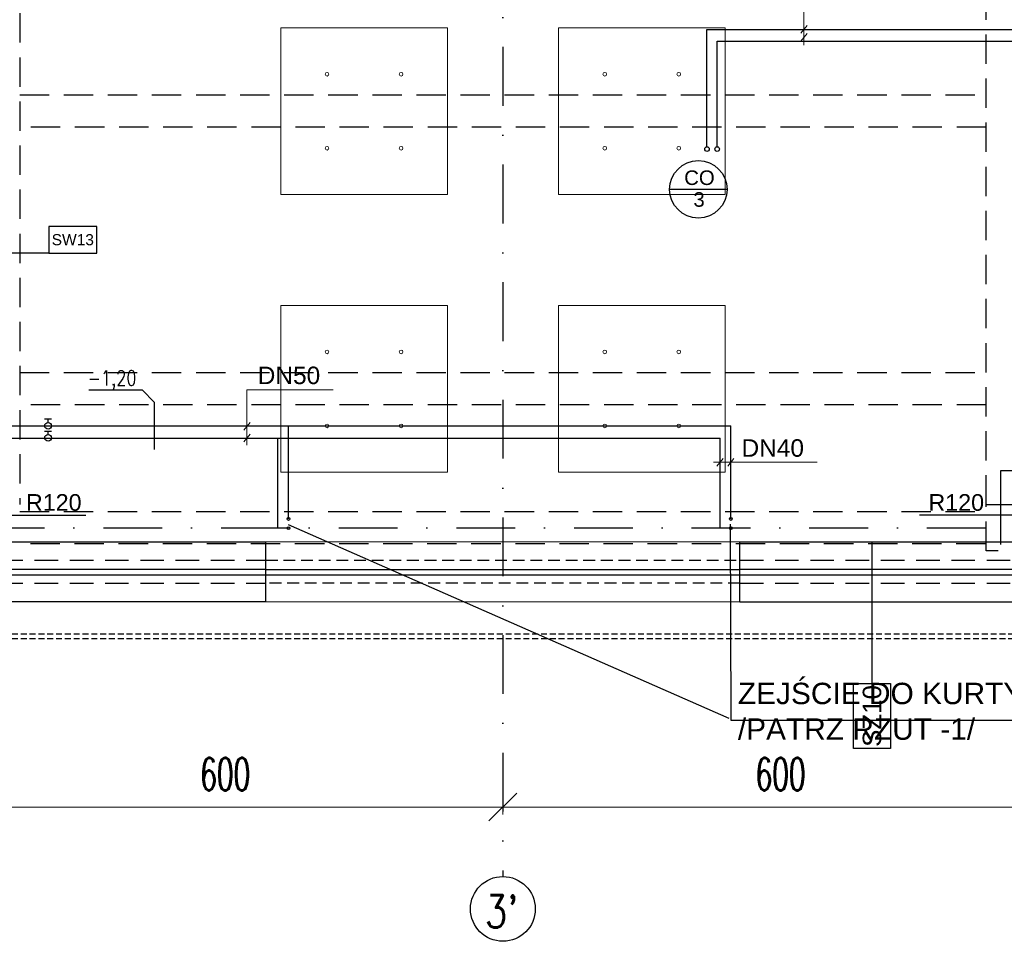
# Model space of a CAD drawing. Header units: centimetres. Extents: x -10729 to 23827, y -4437 to 19798.
# Tile 28 of 95: x 9938 to 11002, y 4553 to 5549. Entities that reach past the tile are written whole.
import ezdxf

# ---------------------------------------------------------------- set-up
doc = ezdxf.new("R2010")
doc.units = ezdxf.units.CM
doc.header["$PDMODE"] = 35
doc.header["$PDSIZE"] = 0.1
for name, pattern in [('Kondygnacja  -0_5$0$HIDDEN', [9.525, 6.35, -3.175]), ('Kondygnacja  -0_5$0$HIDDEN2', [4.7625, 3.175, -1.5875]), ('Osie rzutów$0$DASHDOT2', [12.7, 6.35, -3.175, 0, -3.175]), ('SU Lampy kwadratowe  -1$0$HIDDENX2', [19.05, 12.7, -6.35])]:
    doc.linetypes.add(name, pattern=pattern)
doc.layers.get('0').update_dxf_attribs({"color": 8})
doc.layers.get('DEFPOINTS').update_dxf_attribs({"color": 8})
for name, color, linetype in [('bgde_dodatki powykonawcze', 7, 'Continuous'), ('bgde_w_opis', 2, 'Continuous'), ('KJP_CO_g_powrót', 1, '05_centralne_ogrz_pow'), ('KJP_CO_g_zasilanie', 1, '05_centralne_ogrz_zas'), ('KJP_CO_OPIS', 7, 'Continuous'), ('KJP_CTWL_centrale went opis', 7, 'Continuous'), ('KJP_KURTYNY POWRÓT', 250, '05_kurtyna_pow'), ('KJP_KURTYNY ZASILANIE', 250, '05_kurtyna_zas'), ('Kondygnacja  -0_5$0$ARCH_ELEMENTY_POWYŻEJ RZUTU', 8, 'Kondygnacja  -0_5$0$HIDDEN2'), ('Kondygnacja  -0_5$0$ARCH_INFO_ODPORNOŚĆ OGNIOWA', 8, 'Continuous'), ('Kondygnacja  -0_5$0$ARCH_INFO_OPISY_PRZEGRODY', 8, 'Continuous'), ('Kondygnacja  -0_5$0$ARCH_INFO_OPISY_PRZEGRODY_IST', 8, 'Continuous'), ('Kondygnacja  -0_5$0$ARCH_KONSTR_POWYŻEJ RZUTU', 8, 'Kondygnacja  -0_5$0$HIDDEN'), ('Kondygnacja  -0_5$0$ARCH_KONSTR_POWYŻEJ RZUTU_IST', 8, 'Kondygnacja  -0_5$0$HIDDEN2'), ('Kondygnacja  -0_5$0$ARCH_NIEWIDOK_IST', 8, 'Kondygnacja  -0_5$0$HIDDEN'), ('Kondygnacja  -0_5$0$ARCH_OKŁADZINA', 8, 'Continuous'), ('Kondygnacja  -0_5$0$ARCH_SZKŁO', 8, 'Continuous'), ('Kondygnacja  -0_5$0$ARCH_WIDOK_IST', 8, 'Continuous'), ('Kondygnacja  -0_5$0$ARCH_ŚLUSARKA_OKNA_IST', 8, 'Continuous'), ('Osie rzutów$0$ARCH_INFO_OSIE_IST', 8, 'Osie rzutów$0$DASHDOT2'), ('Osie rzutów$0$ARCH_INFO_OSIE_OPISY_IST', 8, 'Continuous')]:
    doc.layers.add(name, color=color, linetype=linetype)
for name, color, linetype, lineweight in [('bgde_rzędne wl ct', 7, 'Continuous', 25), ('Kondygnacja  -0_5$0$ARCH_WIDOK', 8, 'Continuous', 13), ('Osie rzutów$0$ARCH_INFO_WYMIARY', 8, 'Continuous', 9), ('SU Lampy kwadratowe  -05$0$ARCH_SUFITY_PODWIESZANE', 8, 'Continuous', 9), ('SU Lampy kwadratowe  -1$0$ARCH_SUFITY_PODWIESZANE', 8, 'SU Lampy kwadratowe  -1$0$HIDDENX2', 9)]:
    doc.layers.add(name, color=color, linetype=linetype, lineweight=lineweight)
doc.styles.add('Arial', font='arial.ttf')
doc.styles.add('Kondygnacja  -0_5$0$Arial', font='arial.ttf')
doc.styles.add('Kondygnacja  -0_5$0$Standard', font='txt')
doc.styles.add('Osie rzutów$0$ROMANS-250-CM', font='romans.shx', dxfattribs={"width": 0.8, "height": 50})
doc.styles.add('Osie rzutów$0$wymiary_cuprum', font='Romans.shx', dxfattribs={"width": 0.6})
doc.styles.add('st rom', font='Romans.shx', dxfattribs={"width": 0.8})
doc.linetypes.add('05_centralne_ogrz_pow', pattern='A,50,-15,["COp",Standard,S=10,R=0,X=-10,Y=-7.5],-35', length=100)
doc.linetypes.add('05_centralne_ogrz_zas', pattern='A,50,-15,["COz",Standard,S=10,R=0,X=-10,Y=-7.5],-35', length=100)
doc.linetypes.add('05_kurtyna_pow', pattern='A,50,-15,["KPp",Standard,S=10,R=0,X=-10,Y=-7.5],-35', length=100)
doc.linetypes.add('05_kurtyna_zas', pattern='A,50,-15,["KPz",Standard,S=10,R=0,X=-10,Y=-7.5],-35', length=100)
doc.dimstyles.new('Kondygnacja  -0_5$0$ISO-25', dxfattribs={"dimtxt": 2.5, "dimasz": 2.5, "dimexe": 1.25, "dimexo": 0.625, "dimtad": 1, "dimtxsty": 'Kondygnacja  -0_5$0$Standard', "dimcen": 2.5, "dimadec": 0, "dimazin": 0, "dimtfac": 1, "dimtmove": 0, "dimatfit": 3, "dimfxl": 1, "dimarcsym": 0})
doc.dimstyles.new('Osie rzutów$0$ARCH_ CT', dxfattribs={"dimtxt": 20, "dimasz": 20, "dimexe": 12, "dimexo": 20, "dimgap": 5, "dimtad": 1, "dimdec": 1, "dimrnd": 0.5, "dimzin": 9, "dimdsep": 46, "dimtxsty": 'Osie rzutów$0$wymiary_cuprum', "dimblk": 'Osie rzutów$0$_Oblique', "dimcen": 8, "dimdle": 12, "dimclrd": 256, "dimclre": 256, "dimclrt": 55, "dimadec": 1, "dimazin": 0, "dimtfac": 1, "dimtdec": 1, "dimtmove": 1, "dimatfit": 2, "dimldrblk": 'Osie rzutów$0$_Dot', "dimfxl": 50, "dimtolj": 1, "dimtzin": 0, "dimlwd": -1, "dimlwe": -1, "dimarcsym": 0})

# ---------------------------------------------------------------- blocks, each defined once
blk = doc.blocks.new('Osie rzutów$0$_Oblique')
at = {"color": 0, "linetype": 'ByBlock', "lineweight": -2}
blk.add_line((-0.5, -0.5), (0.5, 0.5), dxfattribs=at)
blk = doc.blocks.new('*D82')
at = {"layer": 'DEFPOINTS', "color": 0}
for p in [(10460, 4732.2), (11060, 4732.2), (11060, 4698.3)]:
    blk.add_point(p, dxfattribs=at)
at = {"layer": 'Osie rzutów$0$ARCH_INFO_WYMIARY'}
for p, q in [((10460, 4717.2), (10460, 4690.3)), ((11060, 4717.2), (11060, 4690.3)), ((10452, 4698.3), (11068, 4698.3))]:
    blk.add_line(p, q, dxfattribs=at)
at = {"layer": 'Osie rzutów$0$ARCH_INFO_WYMIARY', "xscale": 30, "yscale": 30, "zscale": 30, "rotation": 180}
blk.add_blockref('Osie rzutów$0$_Oblique', (10460, 4698.3), dxfattribs=at)
at = {"layer": 'Osie rzutów$0$ARCH_INFO_WYMIARY', "xscale": 30, "yscale": 30, "zscale": 30}
blk.add_blockref('Osie rzutów$0$_Oblique', (11060, 4698.3), dxfattribs=at)
at = {"layer": 'Osie rzutów$0$ARCH_INFO_WYMIARY', "color": 55, "insert": (10760, 4733.8), "char_height": 35, "attachment_point": 5, "style": 'Osie rzutów$0$wymiary_cuprum'}
blk.add_mtext('\\A1;600', dxfattribs=at)
blk = doc.blocks.new('Osie rzutów$0$_Dot')
at = {"color": 0, "linetype": 'ByBlock', "lineweight": -2}
blk.add_line((-0.5, 0), (-1, 0), dxfattribs=at)
at = {"color": 0, "linetype": 'ByBlock', "const_width": 0.5}
blk.add_lwpolyline([(-0.25, 0, 1), (0.25, 0, 1)], format="xyb", close=True, dxfattribs=at)
blk = doc.blocks.new('*D83')
at = {"layer": 'DEFPOINTS', "color": 0}
for p in [(9860, 4732.2), (10460, 4732.2), (10460, 4698.3)]:
    blk.add_point(p, dxfattribs=at)
at = {"layer": 'Osie rzutów$0$ARCH_INFO_WYMIARY'}
for p, q in [((9860, 4717.2), (9860, 4690.3)), ((10460, 4717.2), (10460, 4690.3)), ((9852, 4698.3), (10468, 4698.3))]:
    blk.add_line(p, q, dxfattribs=at)
at = {"layer": 'Osie rzutów$0$ARCH_INFO_WYMIARY', "xscale": 30, "yscale": 30, "zscale": 30, "rotation": 180}
blk.add_blockref('Osie rzutów$0$_Oblique', (9860, 4698.3), dxfattribs=at)
at = {"layer": 'Osie rzutów$0$ARCH_INFO_WYMIARY', "xscale": 30, "yscale": 30, "zscale": 30}
blk.add_blockref('Osie rzutów$0$_Oblique', (10460, 4698.3), dxfattribs=at)
at = {"layer": 'Osie rzutów$0$ARCH_INFO_WYMIARY', "color": 55, "insert": (10160, 4733.8), "char_height": 35, "attachment_point": 5, "style": 'Osie rzutów$0$wymiary_cuprum'}
blk.add_mtext('\\A1;600', dxfattribs=at)
blk = doc.blocks.new('SU Lampy kwadratowe  -05')
at = {"layer": 'SU Lampy kwadratowe  -05$0$ARCH_SUFITY_PODWIESZANE'}
for points in [[(10220, 5540), (10400, 5540), (10400, 5360), (10220, 5360)], [(10520, 5540), (10700, 5540), (10700, 5360), (10520, 5360)], [(10220, 5240), (10400, 5240), (10400, 5060), (10220, 5060)], [(10520, 5240), (10700, 5240), (10700, 5060), (10520, 5060)]]:
    blk.add_lwpolyline(points, close=True, dxfattribs=at)
for centre in [(10270, 5490), (10350, 5490), (10570, 5490), (10650, 5490), (10270, 5410), (10350, 5410), (10570, 5410), (10650, 5410), (10270, 5190), (10350, 5190), (10570, 5190), (10650, 5190), (10270, 5110), (10350, 5110), (10570, 5110), (10650, 5110)]:
    blk.add_circle(centre, 2, dxfattribs=at)
at = {"layer": 'SU Lampy kwadratowe  -1$0$ARCH_SUFITY_PODWIESZANE', "ltscale": 2.5}
blk.add_lwpolyline([(10520, 5240), (10700, 5240), (10700, 5060), (10520, 5060)], close=True, dxfattribs=at)
blk = doc.blocks.new('Kondygnacja  -0_5$0$_Dot')
at = {"color": 0, "linetype": 'ByBlock', "lineweight": -2}
blk.add_line((-0.5, 0), (-1, 0), dxfattribs=at)
at = {"color": 0, "linetype": 'ByBlock', "const_width": 0.5}
blk.add_lwpolyline([(-0.25, 0, 1), (0.25, 0, 1)], format="xyb", close=True, dxfattribs=at)
blk = doc.blocks.new('Kondygnacja  -0_5$0$konstrukcja istniejąca -0.5')
at = {"layer": 'Kondygnacja  -0_5$0$ARCH_KONSTR_POWYŻEJ RZUTU_IST', "ltscale": 10}
for p, q in [((9938, 5017.5), (10981.5, 5017.5)), ((10981.5, 4982.5), (9938, 4982.5))]:
    blk.add_line(p, q, dxfattribs=at)
for points in [[(9938, 6175), (9938, 5025)], [(10982, 5025), (10982, 6175)], [(9938, 5467.9), (10982, 5467.9)], [(10982, 5432.9), (9938, 5432.9)], [(9938, 5167.9), (10982, 5167.9)], [(10982, 5132.9), (9938, 5132.9)], [(11138, 4975), (10982, 4975), (10982, 5025), (11138, 5025), (11138, 4975)]]:
    blk.add_lwpolyline(points, dxfattribs=at)
blk = doc.blocks.new('Osie rzutów')
at = {"layer": 'Osie rzutów$0$ARCH_INFO_OSIE_IST', "ltscale": 10}
for p, q in [((10460, 12510), (10460, 4623.26)), ((4436.04, 5000), (15156.54, 5000))]:
    blk.add_line(p, q, dxfattribs=at)
at = {"layer": 'Osie rzutów$0$ARCH_INFO_OSIE_OPISY_IST'}
blk.add_circle((10460, 4588.26), 35, dxfattribs=at)
at = {"layer": 'Osie rzutów$0$ARCH_INFO_OSIE_OPISY_IST', "style": 'Osie rzutów$0$ROMANS-250-CM', "width": 0.8}
blk.add_text("3'", height=35, dxfattribs=at).set_placement((10440.67, 4568.06))
at = {"layer": 'Osie rzutów$0$ARCH_INFO_WYMIARY'}
for base, p1, p2, picture, middle in [((10460, 4698.26), (9860, 4732.19), (10460, 4732.19), '*D83', (10160, 4733.76)), ((11060, 4698.26), (10460, 4732.19), (11060, 4732.19), '*D82', (10760, 4733.76))]:
    dim = blk.add_linear_dim(base=base, p1=p1, p2=p2, dimstyle='Osie rzutów$0$ARCH_ CT', override={"dimtxt": 35, "dimasz": 30, "dimexe": 8, "dimexo": 15, "dimgap": 18, "dimdle": 8}, dxfattribs=at)
    dim.commit()
    dim.dimension.update_dxf_attribs({"geometry": picture, "text_midpoint": middle})

msp = doc.modelspace()

# ---------------------------------------------------------------- linework, layer by layer
at = {"layer": 'bgde_dodatki powykonawcze'}
for p, q in [((9972.286, 5117.257), (9964.968, 5117.257)), ((9968.627, 5113.825), (9968.627, 5117.257)), ((9972.286, 5104.126), (9964.968, 5104.126)), ((9968.627, 5100.694), (9968.627, 5104.126))]:
    msp.add_line(p, q, dxfattribs=at)
for centre in [(9968.627, 5110.225), (9968.627, 5097.094)]:
    msp.add_circle(centre, 3.6, dxfattribs=at)
at = {"layer": 'bgde_rzędne wl ct'}
for p, q in [((10070.641, 5148.591), (10012.771, 5148.591)), ((10083.387, 5135.845), (10070.641, 5148.591)), ((10083.387, 5135.845), (10083.387, 5084.522))]:
    msp.add_line(p, q, dxfattribs=at)
at = {"layer": 'bgde_w_opis'}
msp.add_line((10704.582, 4793.911), (10228.319, 5003.298), dxfattribs=at)
at = {"layer": 'KJP_CO_g_powrót'}
for p, q in [((10680.303, 5411.879), (10680.303, 5538.494)), ((10680.303, 5538.494), (11283.83, 5538.494)), ((10680.303, 5411.879), (10680.303, 5538.494)), ((10680.303, 5538.494), (11283.83, 5538.494))]:
    msp.add_line(p, q, dxfattribs=at)
for centre in [(10680.493, 5409.178), (10680.493, 5409.178), (10680.493, 5409.178), (10680.493, 5409.178), (10680.493, 5409.178), (10680.493, 5409.178), (10691.499, 5409.178), (10691.499, 5409.178)]:
    msp.add_circle(centre, 2.5, dxfattribs=at)
at = {"layer": 'KJP_CO_g_zasilanie'}
for p, q in [((10691.381, 5412.155), (10691.381, 5525.722)), ((10691.381, 5525.722), (11294.769, 5525.722)), ((10691.381, 5412.155), (10691.381, 5525.722)), ((10691.381, 5525.722), (11294.769, 5525.722))]:
    msp.add_line(p, q, dxfattribs=at)
for centre in [(10680.493, 5409.178), (10680.493, 5409.178), (10691.499, 5409.178), (10691.499, 5409.178), (10691.499, 5409.178), (10691.499, 5409.178), (10691.499, 5409.178), (10691.499, 5409.178)]:
    msp.add_circle(centre, 2.5, dxfattribs=at)
at = {"layer": 'KJP_CO_OPIS', "lineweight": 0}
for p, q in [((10785.115, 5521.578), (10785.115, 5580.809)), ((10781.866, 5534.472), (10788.585, 5542.789)), ((10781.866, 5525.686), (10788.585, 5534.003))]:
    msp.add_line(p, q, dxfattribs=at)
at = {"layer": 'KJP_CO_OPIS'}
msp.add_line((10702.196, 5365.635), (10640.125, 5365.635), dxfattribs=at)
msp.add_circle((10671.161, 5365.635), 31.035, dxfattribs=at)
at = {"layer": 'KJP_CTWL_centrale went opis', "lineweight": 0}
for p, q in [((10183.54, 5149.222), (10276.783, 5149.222)), ((10183.54, 5089.094), (10183.54, 5149.222)), ((10180.181, 5105.308), (10186.899, 5113.624)), ((10180.181, 5092.802), (10186.899, 5101.118)), ((10691.232, 5066.607), (10697.95, 5074.923)), ((10702.841, 5066.607), (10709.559, 5074.923)), ((10687.398, 5070.765), (10799.443, 5070.765))]:
    msp.add_line(p, q, dxfattribs=at)
at = {"layer": 'KJP_KURTYNY POWRÓT'}
for p, q in [((9877.231, 5096.96), (10694.591, 5096.96)), ((10216.71, 4999.549), (10216.71, 5096.96)), ((10694.591, 4999.549), (10694.591, 5096.96)), ((10228.319, 4999.549), (10216.71, 4999.549)), ((10228.319, 4999.549), (10223.077, 4999.549)), ((10706.2, 4999.549), (10694.591, 4999.549)), ((10706.2, 4999.549), (10700.958, 4999.549))]:
    msp.add_line(p, q, dxfattribs=at)
at = {"layer": 'KJP_KURTYNY POWRÓT', "ltscale": 2}
for centre in [(10228.319, 5009.549, 4.05), (10706.2, 5009.549), (10228.319, 4999.549, 4.05), (10706.2, 4999.549)]:
    msp.add_circle(centre, 1.5, dxfattribs=at)
at = {"layer": 'KJP_KURTYNY ZASILANIE'}
for p, q in [((9877.505, 5110.091), (10706.2, 5110.091)), ((10228.319, 5009.549), (10228.319, 5110.091)), ((10706.2, 5009.549), (10706.2, 5110.091))]:
    msp.add_line(p, q, dxfattribs=at)
at = {"layer": 'KJP_KURTYNY ZASILANIE', "color": 2, "linetype": 'Continuous'}
for p, q in [((10706.792, 4791.825), (10706.043, 5003.775)), ((11064.616, 4791.825), (10706.792, 4791.825))]:
    msp.add_line(p, q, dxfattribs=at)
at = {"layer": 'Kondygnacja  -0_5$0$ARCH_ELEMENTY_POWYŻEJ RZUTU', "ltscale": 4}
for p, q in [((10204, 4965), (10716, 4965)), ((10716, 4940), (10204, 4940))]:
    msp.add_line(p, q, dxfattribs=at)
at = {"layer": 'Kondygnacja  -0_5$0$ARCH_INFO_OPISY_PRZEGRODY'}
msp.add_lwpolyline([(9969.392, 5296.777), (10021.392, 5296.777), (10021.392, 5325.577), (9969.392, 5325.577), (9969.392, 5296.777)], close=True, dxfattribs=at)
msp.add_lwpolyline([(9969.392, 5296.777), (9902.756, 5296.777)], dxfattribs=at)
at = {"layer": 'Kondygnacja  -0_5$0$ARCH_INFO_OPISY_PRZEGRODY_IST'}
msp.add_lwpolyline([(10858.865, 4831.707), (10878.865, 4831.707), (10878.865, 4761.707), (10838.865, 4761.707), (10838.865, 4831.707), (10858.865, 4831.707), (10858.865, 4985)], dxfattribs=at)
at = {"layer": 'Kondygnacja  -0_5$0$ARCH_NIEWIDOK_IST', "ltscale": 4}
for p, q in [((9916, 4965), (10204, 4965)), ((10716, 4965), (11399, 4965)), ((9916, 4940), (10204, 4940)), ((10716, 4940), (11399, 4940))]:
    msp.add_line(p, q, dxfattribs=at)
at = {"layer": 'Kondygnacja  -0_5$0$ARCH_NIEWIDOK_IST'}
for points in [[(11060, 4880.002), (9844, 4879.998), (9744, 4779.998), (9644, 4879.998), (9644, 4934.998)], [(11060, 4885), (9841.929, 4884.998), (9744, 4787.069), (9649, 4882.069), (9649, 4934.998)]]:
    msp.add_lwpolyline(points, dxfattribs=at)
at = {"layer": 'Kondygnacja  -0_5$0$ARCH_OKŁADZINA'}
msp.add_lwpolyline([(10998, 4982), (10998, 5062), (11122, 5062), (11122, 4982)], dxfattribs=at)
at = {"layer": 'Kondygnacja  -0_5$0$ARCH_SZKŁO'}
for p, q in [((10204, 4955), (10716, 4955)), ((10716, 4949), (10204, 4949))]:
    msp.add_line(p, q, dxfattribs=at)
at = {"layer": 'Kondygnacja  -0_5$0$ARCH_WIDOK', "ltscale": 4}
msp.add_line((10204, 4985), (10716, 4985), dxfattribs=at)
at = {"layer": 'Kondygnacja  -0_5$0$ARCH_WIDOK'}
msp.add_line((10716, 4920), (10204, 4920), dxfattribs=at)
at = {"layer": 'Kondygnacja  -0_5$0$ARCH_WIDOK_IST'}
for p, q in [((9921, 4985), (10204, 4985)), ((10204, 4920), (10204, 4985)), ((10716, 4920), (10716, 4985)), ((10716, 4985), (11404, 4985)), ((10204, 4920), (9916, 4920)), ((10716, 4920), (11404, 4920))]:
    msp.add_line(p, q, dxfattribs=at)
at = {"layer": 'Kondygnacja  -0_5$0$ARCH_ŚLUSARKA_OKNA_IST'}
for p, q in [((10204, 4955), (9916, 4955)), ((10204, 4949), (9916, 4949)), ((11399, 4955), (10716, 4955)), ((11399, 4949), (10716, 4949))]:
    msp.add_line(p, q, dxfattribs=at)

# ---------------------------------------------------------------- block references
at = {"layer": 'Kondygnacja  -0_5$0$ARCH_KONSTR_POWYŻEJ RZUTU'}
msp.add_blockref('Kondygnacja  -0_5$0$konstrukcja istniejąca -0.5', (0, 0), dxfattribs=at)
at = {"layer": 'Osie rzutów$0$ARCH_INFO_OSIE_OPISY_IST'}
msp.add_blockref('Osie rzutów', (0, 0), dxfattribs=at)
at = {"layer": 'SU Lampy kwadratowe  -05$0$ARCH_SUFITY_PODWIESZANE'}
msp.add_blockref('SU Lampy kwadratowe  -05', (0, 0), dxfattribs=at)

# ---------------------------------------------------------------- texts
at = {"layer": 'bgde_rzędne wl ct', "insert": (10011.504, 5169.844, 300), "char_height": 16, "width": 70.70316, "attachment_point": 1, "style": 'st rom'}
msp.add_mtext('-1,20', dxfattribs=at)
at = {"layer": 'KJP_CO_OPIS', "style": 'Arial'}
for s, height, p in [('CO', 15.7523, (10655.866, 5370.352)), ('3', 15.752, (10665.799, 5346.814))]:
    msp.add_text(s, height=height, dxfattribs=at).set_placement(p)
at = {"layer": 'KJP_CTWL_centrale went opis', "lineweight": 0, "ltscale": 0.5, "char_height": 18.9, "width": 523.57906, "attachment_point": 1, "style": 'Arial'}
for s, insert in [('DN50', (10195.14, 5174.127, -4.05)), ('DN40', (10717.8, 5095.67, -4.05))]:
    msp.add_mtext(s, dxfattribs=dict(at, insert=insert))
at = {"layer": 'KJP_KURTYNY ZASILANIE', "color": 2, "linetype": 'Continuous', "insert": (10713.85, 4832.573, 782.55), "char_height": 23.1, "width": 371.72237, "attachment_point": 1, "style": 'Arial'}
msp.add_mtext('ZEJŚCIE DO KURTYN /PATRZ RZUT -1/', dxfattribs=at)
at = {"layer": 'Kondygnacja  -0_5$0$ARCH_INFO_ODPORNOŚĆ OGNIOWA', "char_height": 18, "width": 53.33252, "attachment_point": 5, "style": 'Kondygnacja  -0_5$0$Arial'}
for insert in [(9974.806, 5042.248), (10949.793, 5042.248)]:
    msp.add_mtext('\\PR120', dxfattribs=dict(at, insert=insert))
at = {"layer": 'Kondygnacja  -0_5$0$ARCH_INFO_OPISY_PRZEGRODY', "insert": (9995.392, 5311.177), "char_height": 12, "width": 52, "attachment_point": 5, "style": 'Kondygnacja  -0_5$0$Arial'}
msp.add_mtext('SW13', dxfattribs=at)
at = {"layer": 'Kondygnacja  -0_5$0$ARCH_INFO_OPISY_PRZEGRODY_IST', "insert": (10858.865, 4796.707), "char_height": 20, "width": 70, "attachment_point": 5, "rotation": 90, "style": 'Kondygnacja  -0_5$0$Arial'}
msp.add_mtext('SZ10', dxfattribs=at)

# ---------------------------------------------------------------- leaders
at = {"layer": 'Kondygnacja  -0_5$0$ARCH_INFO_ODPORNOŚĆ OGNIOWA'}
for points in [[(9897.793, 5013.61), (9935.042, 5013.61), (10009.39, 5013.61)], [(11021.626, 5013.61), (10984.377, 5013.61), (10910.029, 5013.61)]]:
    msp.add_leader(points, dimstyle='Kondygnacja  -0_5$0$ISO-25', override={"dimscale": 5, "dimasz": 2, "dimtad": 0, "dimldrblk": 'Kondygnacja  -0_5$0$_Dot'}, dxfattribs=at)

doc.saveas('drawing.dxf')
